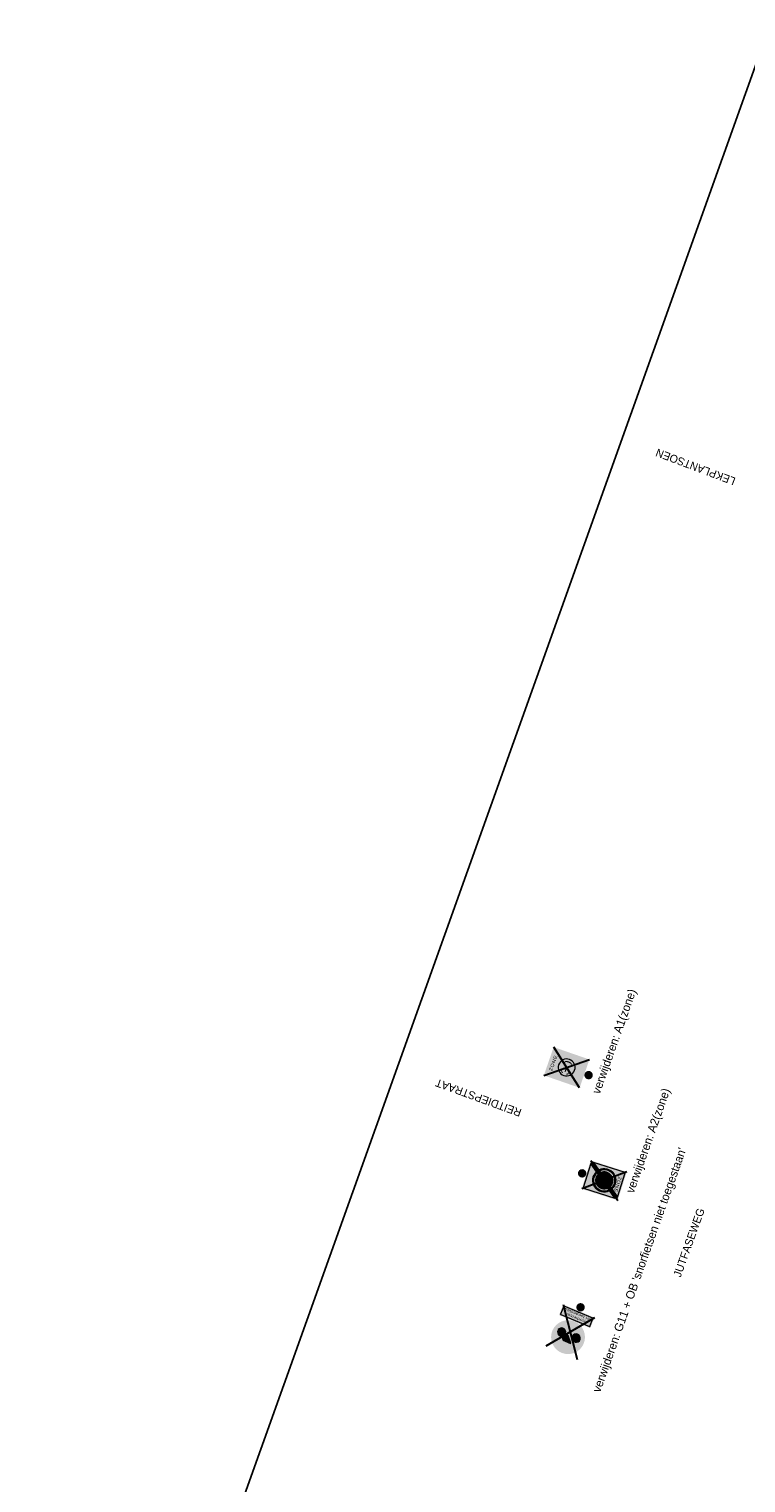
# Model space of a CAD drawing. Header units: metres. Extents: x 136326 to 138181, y 453212 to 454732.
# Tile 8 of 55: x 136390 to 136453, y 453464 to 453592. Entities that reach past the tile are written whole.
import ezdxf
from ezdxf.enums import TextEntityAlignment as Align

# ---------------------------------------------------------------- set-up
doc = ezdxf.new("R2010")
doc.units = ezdxf.units.M
for name, color, linetype in [('-DR-alg-bladkaders viewports', 7, 'Continuous'), ('-DR-alg-txt-straatnaam', 2, 'Continuous'), ('-DR-nw-inr-bebording-txt', 2, 'Continuous')]:
    doc.layers.add(name, color=color, linetype=linetype)
doc.layers.add('mob_bebording', color=7, linetype='Continuous', lineweight=0)
doc.styles.add('Drong', font='txt', dxfattribs={"height": 1.8})
doc.styles.add('eurostile', font='txt')
doc.styles.add('Style-Verkeersborden', font='Verkeersborden.shx')

# ---------------------------------------------------------------- blocks, each defined once
blk = doc.blocks.new('bord_A01-ZB')
at = {"layer": 'mob_bebording', "linetype": 'Continuous', "lineweight": 0}
h = blk.add_hatch(color=254, dxfattribs=at)
h.paths.add_polyline_path([(0.265, 0), (0, 0), (-0.265, 0), (-0.265, 0.67), (0.265, 0.67)])
h.paths.add_polyline_path([(0.24, 0.01), (-0.24, 0.01, -0.414214), (-0.255, 0.025), (-0.255, 0.645, -0.414214), (-0.24, 0.66), (0.24, 0.66, -0.414214), (0.255, 0.645), (0.255, 0.025, -0.414214)], flags=17)
h = blk.add_hatch(color=7, dxfattribs=at)
h.paths.add_polyline_path([(0.255, 0.025), (0.255, 0.645, 0.414214), (0.24, 0.66), (-0.24, 0.66, 0.414214), (-0.255, 0.645), (-0.255, 0.025, 0.414214), (-0.24, 0.01), (0.24, 0.01, 0.414214)])
h.paths.add_polyline_path([(0.24, 0.02), (-0.24, 0.02, -0.414214), (-0.245, 0.025), (-0.245, 0.645, -0.414214), (-0.24, 0.65), (0.24, 0.65, -0.414214), (0.245, 0.645), (0.245, 0.025, -0.414214)])
h = blk.add_hatch(color=254, dxfattribs=at)
h.paths.add_polyline_path([(0.245, 0.025), (0.245, 0.645, 0.414214), (0.24, 0.65), (-0.24, 0.65, 0.414214), (-0.245, 0.645), (-0.245, 0.025, 0.414214), (-0.24, 0.02), (0.24, 0.02, 0.414214)])
edge = h.paths.add_edge_path(flags=17)
edge.add_arc((0, 0.335), 0.204, 0, 360)
h = blk.add_hatch(color=10, dxfattribs=at)
edge = h.paths.add_edge_path()
edge.add_arc((0, 0.335), 0.204, 0, 360)
edge = h.paths.add_edge_path()
edge.add_arc((0, 0.335), 0.197, 0, 360)
h = blk.add_hatch(color=254, dxfattribs=at)
edge = h.paths.add_edge_path()
edge.add_arc((0, 0.335), 0.197, 0, 360)
edge = h.paths.add_edge_path(flags=17)
edge.add_arc((0, 0.335), 0.19, 0, 360)
h = blk.add_hatch(color=10, dxfattribs=at)
edge = h.paths.add_edge_path()
edge.add_arc((0, 0.335), 0.19, 0, 360)
edge = h.paths.add_edge_path()
edge.add_arc((0, 0.335), 0.15, 0, 360)
h = blk.add_hatch(color=254, dxfattribs=at)
edge = h.paths.add_edge_path()
edge.add_arc((0, 0.335), 0.15, 0, 180)
edge.add_arc((0, 0.335), 0.15, 180, 360)
at = {"layer": 'mob_bebording', "color": 254, "linetype": 'Continuous', "lineweight": 0, "flags": 128}
blk.add_lwpolyline([(0.15, 0.335, 1), (-0.15, 0.335, 1)], format="xyb", close=True, dxfattribs=at)
at = {"layer": 'mob_bebording', "color": 7, "linetype": 'Continuous', "lineweight": 0, "style": 'Style-Verkeersborden', "width": 1.190476}
blk.add_text('30', height=0.1428, dxfattribs=at).set_placement((-0.005, 0.335), align=Align.MIDDLE_CENTER)
at = {"layer": 'mob_bebording', "color": 7, "linetype": 'Continuous', "lineweight": 0, "insert": (-0.003, 0.584), "char_height": 0.06, "attachment_point": 5, "line_spacing_factor": 0.6, "style": 'Style-Verkeersborden'}
blk.add_mtext('\\H1x;\\W1.16667;\\T1.112;ZONE', dxfattribs=at)
blk = doc.blocks.new('bord_A02-ZE')
at = {"layer": 'mob_bebording', "linetype": 'Continuous', "lineweight": 0}
h = blk.add_hatch(color=254, dxfattribs=at)
h.paths.add_polyline_path([(-0.265, 0), (-0.265, 0.67), (0.265, 0.67), (0.265, 0), (0, 0)])
h.paths.add_polyline_path([(0.24, 0.01), (-0.24, 0.01, -0.414214), (-0.255, 0.025), (-0.255, 0.645, -0.414214), (-0.24, 0.66), (0.24, 0.66, -0.414214), (0.255, 0.645), (0.255, 0.025, -0.414214)], flags=17)
h = blk.add_hatch(color=7, dxfattribs=at)
h.paths.add_polyline_path([(0.255, 0.025), (0.255, 0.645, 0.414214), (0.24, 0.66), (-0.24, 0.66, 0.414214), (-0.255, 0.645), (-0.255, 0.025, 0.414214), (-0.24, 0.01), (0.24, 0.01, 0.414214)])
h.paths.add_polyline_path([(-0.245, 0.028), (-0.245, 0.044), (-0.137, 0.184), (-0.132, 0.189), (-0.128, 0.194), (-0.103, 0.227), (0.079, 0.462), (0.105, 0.494), (0.109, 0.499), (0.113, 0.505), (0.226, 0.65), (0.238, 0.65), (0.121, 0.499), (0.117, 0.494), (0.113, 0.488), (0.088, 0.456), (-0.096, 0.22), (-0.121, 0.188), (-0.125, 0.182), (-0.129, 0.177)])
h.paths.add_polyline_path([(-0.245, 0.645, -0.414214), (-0.24, 0.65), (0.213, 0.65), (0.104, 0.51), (0.1, 0.505), (0.096, 0.499), (0.071, 0.467), (-0.11, 0.234), (-0.136, 0.201), (-0.14, 0.196), (-0.144, 0.19), (-0.245, 0.06)])
h.paths.add_polyline_path([(-0.238, 0.02), (-0.121, 0.171), (-0.117, 0.176), (-0.113, 0.182), (-0.088, 0.214), (0.096, 0.45), (0.121, 0.482), (0.125, 0.488), (0.129, 0.493), (0.245, 0.642), (0.245, 0.626), (0.137, 0.486), (0.132, 0.481), (0.128, 0.476), (0.103, 0.443), (-0.079, 0.208), (-0.105, 0.176), (-0.109, 0.171), (-0.113, 0.165), (-0.226, 0.02)])
h.paths.add_polyline_path([(0.245, 0.025, -0.414214), (0.24, 0.02), (-0.213, 0.02), (-0.104, 0.16), (-0.1, 0.165), (-0.096, 0.171), (-0.071, 0.203), (0.11, 0.436), (0.136, 0.469), (0.14, 0.474), (0.144, 0.48), (0.245, 0.61)])
h = blk.add_hatch(color=254, dxfattribs=at)
edge = h.paths.add_edge_path()
edge.add_arc((-0.24, 0.645), 0.005, 90, 180)
edge.add_line((-0.245, 0.645), (-0.245, 0.06))
edge.add_line((-0.245, 0.06), (-0.144, 0.19))
edge.add_arc((0, 0.335), 0.204, 59.2013, 225.1229, ccw=False)
edge.add_line((0.104, 0.51), (0.213, 0.65))
edge.add_line((0.213, 0.65), (-0.24, 0.65))
at = {"layer": 'mob_bebording', "linetype": 'Continuous', "lineweight": 0, "extrusion": (0, 0, -1)}
h = blk.add_hatch(color=252, dxfattribs=at)
edge = h.paths.add_edge_path()
edge.add_ellipse((0, 0.335), major_axis=(-0.197, 0), ratio=1, start_angle=135.1212, end_angle=300.5546)
edge.add_line((-0.1, 0.505), (-0.104, 0.51))
edge.add_ellipse((0, 0.335), major_axis=(-0.204, 0), ratio=1, start_angle=134.8771, end_angle=300.7987, ccw=False)
edge.add_line((0.144, 0.19), (0.14, 0.196))
h = blk.add_hatch(color=254, dxfattribs=at)
edge = h.paths.add_edge_path()
edge.add_ellipse((0, 0.335), major_axis=(-0.19, 0), ratio=1, start_angle=135.3828, end_angle=300.293)
edge.add_line((-0.096, 0.499), (-0.1, 0.505))
edge.add_ellipse((0, 0.335), major_axis=(-0.197, 0), ratio=1, start_angle=135.1212, end_angle=300.5546, ccw=False)
edge.add_line((0.14, 0.196), (0.136, 0.201))
at = {"layer": 'mob_bebording', "linetype": 'Continuous', "lineweight": 0}
h = blk.add_hatch(color=254, dxfattribs=at)
edge = h.paths.add_edge_path()
edge.add_arc((0.24, 0.025), 0.005, 270, 360)
edge.add_line((0.245, 0.025), (0.245, 0.61))
edge.add_line((0.245, 0.61), (0.144, 0.48))
edge.add_arc((0, 0.335), 0.204, -120.7987, 45.1229, ccw=False)
edge.add_line((-0.104, 0.16), (-0.213, 0.02))
edge.add_line((-0.213, 0.02), (0.24, 0.02))
at = {"layer": 'mob_bebording', "linetype": 'Continuous', "lineweight": 0, "extrusion": (0, 0, -1)}
h = blk.add_hatch(color=252, dxfattribs=at)
edge = h.paths.add_edge_path()
edge.add_ellipse((0, 0.335), major_axis=(-0.15, 0), ratio=1, start_angle=137.4579, end_angle=298.2179)
edge.add_line((-0.071, 0.467), (-0.096, 0.499))
edge.add_ellipse((0, 0.335), major_axis=(-0.19, 0), ratio=1, start_angle=135.3828, end_angle=300.293, ccw=False)
edge.add_line((0.136, 0.201), (0.11, 0.234))
h = blk.add_hatch(color=254, dxfattribs=at)
edge = h.paths.add_edge_path()
edge.add_ellipse((0, 0.335), major_axis=(-0.204, 0), ratio=1, start_angle=303.6212, end_angle=306.4335)
edge.add_line((-0.121, 0.499), (-0.238, 0.65))
edge.add_line((-0.238, 0.65), (-0.226, 0.65))
edge.add_line((-0.226, 0.65), (-0.113, 0.505))
h = blk.add_hatch(color=254, dxfattribs=at)
edge = h.paths.add_edge_path()
edge.add_ellipse((0, 0.335), major_axis=(-0.204, 0), ratio=1, start_angle=309.2424, end_angle=312.0546)
edge.add_line((-0.137, 0.486), (-0.245, 0.626))
edge.add_line((-0.245, 0.626), (-0.245, 0.642))
edge.add_line((-0.245, 0.642), (-0.129, 0.493))
at = {"layer": 'mob_bebording', "linetype": 'Continuous', "lineweight": 0}
h = blk.add_hatch(color=254, dxfattribs=at)
edge = h.paths.add_edge_path()
edge.add_arc((0, 0.335), 0.15, 61.7821, 222.5421)
edge.add_line((-0.11, 0.234), (0.071, 0.467))
h = blk.add_hatch(color=252, dxfattribs=at)
edge = h.paths.add_edge_path()
edge.add_arc((0, 0.335), 0.204, 239.2013, 405.1229)
edge.add_line((0.144, 0.48), (0.14, 0.474))
edge.add_arc((0, 0.335), 0.197, -120.5546, 44.8788, ccw=False)
edge.add_line((-0.1, 0.165), (-0.104, 0.16))
h = blk.add_hatch(color=254, dxfattribs=at)
edge = h.paths.add_edge_path()
edge.add_arc((0, 0.335), 0.15, 226.4075, 230.2468)
edge.add_line((-0.096, 0.22), (0.088, 0.456))
edge.add_arc((0, 0.335), 0.15, 54.0774, 57.9167)
edge.add_line((0.079, 0.462), (-0.103, 0.227))
h = blk.add_hatch(color=254, dxfattribs=at)
edge = h.paths.add_edge_path()
edge.add_arc((0, 0.335), 0.197, 239.4454, 404.8788)
edge.add_line((0.14, 0.474), (0.136, 0.469))
edge.add_arc((0, 0.335), 0.19, -120.293, 44.6172, ccw=False)
edge.add_line((-0.096, 0.171), (-0.1, 0.165))
h = blk.add_hatch(color=252, dxfattribs=at)
edge = h.paths.add_edge_path()
edge.add_arc((0, 0.335), 0.19, 239.707, 404.6172)
edge.add_line((0.136, 0.469), (0.11, 0.436))
edge.add_arc((0, 0.335), 0.15, -118.2179, 42.5421, ccw=False)
edge.add_line((-0.071, 0.203), (-0.096, 0.171))
h = blk.add_hatch(color=254, dxfattribs=at)
edge = h.paths.add_edge_path()
edge.add_arc((0, 0.335), 0.15, 46.4075, 50.2468)
edge.add_line((0.096, 0.45), (-0.088, 0.214))
edge.add_arc((0, 0.335), 0.15, 234.0774, 237.9167)
edge.add_line((-0.079, 0.208), (0.103, 0.443))
h = blk.add_hatch(color=254, dxfattribs=at)
edge = h.paths.add_edge_path()
edge.add_arc((0, 0.335), 0.15, 241.7821, 402.5421)
edge.add_line((0.11, 0.436), (-0.071, 0.203))
at = {"layer": 'mob_bebording', "linetype": 'Continuous', "lineweight": 0, "extrusion": (0, 0, -1)}
h = blk.add_hatch(color=252, dxfattribs=at)
edge = h.paths.add_edge_path()
edge.add_ellipse((0, 0.335), major_axis=(-0.15, 0), ratio=1, start_angle=302.0833, end_angle=305.9226)
edge.add_line((-0.088, 0.456), (-0.113, 0.488))
edge.add_ellipse((0, 0.335), major_axis=(-0.19, 0), ratio=1, start_angle=303.3194, end_angle=306.3331, ccw=False)
edge.add_line((-0.105, 0.494), (-0.079, 0.462))
at = {"layer": 'mob_bebording', "linetype": 'Continuous', "lineweight": 0}
h = blk.add_hatch(color=252, dxfattribs=at)
edge = h.paths.add_edge_path()
edge.add_arc((0, 0.335), 0.19, 47.6436, 50.6573)
edge.add_line((0.121, 0.482), (0.096, 0.45))
edge.add_arc((0, 0.335), 0.15, 46.4075, 50.2468, ccw=False)
edge.add_line((0.103, 0.443), (0.128, 0.476))
at = {"layer": 'mob_bebording', "linetype": 'Continuous', "lineweight": 0, "extrusion": (0, 0, -1)}
h = blk.add_hatch(color=254, dxfattribs=at)
edge = h.paths.add_edge_path()
edge.add_ellipse((0, 0.335), major_axis=(-0.19, 0), ratio=1, start_angle=303.3194, end_angle=306.3331)
edge.add_line((-0.113, 0.488), (-0.117, 0.494))
edge.add_ellipse((0, 0.335), major_axis=(-0.197, 0), ratio=1, start_angle=303.4755, end_angle=306.385, ccw=False)
edge.add_line((-0.109, 0.499), (-0.105, 0.494))
h = blk.add_hatch(color=252, dxfattribs=at)
edge = h.paths.add_edge_path()
edge.add_ellipse((0, 0.335), major_axis=(-0.197, 0), ratio=1, start_angle=303.4755, end_angle=306.385)
edge.add_line((-0.117, 0.494), (-0.121, 0.499))
edge.add_ellipse((0, 0.335), major_axis=(-0.204, 0), ratio=1, start_angle=303.6212, end_angle=306.4335, ccw=False)
edge.add_line((-0.113, 0.505), (-0.109, 0.499))
at = {"layer": 'mob_bebording', "linetype": 'Continuous', "lineweight": 0}
h = blk.add_hatch(color=254, dxfattribs=at)
edge = h.paths.add_edge_path()
edge.add_arc((0, 0.335), 0.197, 47.7997, 50.7092)
edge.add_line((0.125, 0.488), (0.121, 0.482))
edge.add_arc((0, 0.335), 0.19, 47.6436, 50.6573, ccw=False)
edge.add_line((0.128, 0.476), (0.132, 0.481))
h = blk.add_hatch(color=252, dxfattribs=at)
edge = h.paths.add_edge_path()
edge.add_arc((0, 0.335), 0.204, 47.9454, 50.7576)
edge.add_line((0.129, 0.493), (0.125, 0.488))
edge.add_arc((0, 0.335), 0.197, 47.7997, 50.7092, ccw=False)
edge.add_line((0.132, 0.481), (0.137, 0.486))
at = {"layer": 'mob_bebording', "linetype": 'Continuous', "lineweight": 0, "extrusion": (0, 0, -1)}
h = blk.add_hatch(color=254, dxfattribs=at)
edge = h.paths.add_edge_path()
edge.add_ellipse((0, 0.335), major_axis=(-0.204, 0), ratio=1, start_angle=129.2424, end_angle=132.0546)
edge.add_line((0.137, 0.184), (0.245, 0.044))
edge.add_line((0.245, 0.044), (0.245, 0.028))
edge.add_line((0.245, 0.028), (0.129, 0.177))
h = blk.add_hatch(color=254, dxfattribs=at)
edge = h.paths.add_edge_path()
edge.add_ellipse((0, 0.335), major_axis=(-0.204, 0), ratio=1, start_angle=123.6212, end_angle=126.4335)
edge.add_line((0.121, 0.171), (0.238, 0.02))
edge.add_line((0.238, 0.02), (0.226, 0.02))
edge.add_line((0.226, 0.02), (0.113, 0.165))
at = {"layer": 'mob_bebording', "linetype": 'Continuous', "lineweight": 0}
h = blk.add_hatch(color=252, dxfattribs=at)
edge = h.paths.add_edge_path()
edge.add_arc((0, 0.335), 0.204, 227.9454, 230.7576)
edge.add_line((-0.129, 0.177), (-0.125, 0.182))
edge.add_arc((0, 0.335), 0.197, 227.7997, 230.7092, ccw=False)
edge.add_line((-0.132, 0.189), (-0.137, 0.184))
h = blk.add_hatch(color=254, dxfattribs=at)
edge = h.paths.add_edge_path()
edge.add_arc((0, 0.335), 0.197, 227.7997, 230.7092)
edge.add_line((-0.125, 0.182), (-0.121, 0.188))
edge.add_arc((0, 0.335), 0.19, 227.6436, 230.6573, ccw=False)
edge.add_line((-0.128, 0.194), (-0.132, 0.189))
h = blk.add_hatch(color=252, dxfattribs=at)
edge = h.paths.add_edge_path()
edge.add_arc((0, 0.335), 0.19, 227.6436, 230.6573)
edge.add_line((-0.121, 0.188), (-0.096, 0.22))
edge.add_arc((0, 0.335), 0.15, 226.4075, 230.2468, ccw=False)
edge.add_line((-0.103, 0.227), (-0.128, 0.194))
at = {"layer": 'mob_bebording', "linetype": 'Continuous', "lineweight": 0, "extrusion": (0, 0, -1)}
h = blk.add_hatch(color=252, dxfattribs=at)
edge = h.paths.add_edge_path()
edge.add_ellipse((0, 0.335), major_axis=(-0.197, 0), ratio=1, start_angle=123.4755, end_angle=126.385)
edge.add_line((0.117, 0.176), (0.121, 0.171))
edge.add_ellipse((0, 0.335), major_axis=(-0.204, 0), ratio=1, start_angle=123.6212, end_angle=126.4335, ccw=False)
edge.add_line((0.113, 0.165), (0.109, 0.171))
h = blk.add_hatch(color=254, dxfattribs=at)
edge = h.paths.add_edge_path()
edge.add_ellipse((0, 0.335), major_axis=(-0.19, 0), ratio=1, start_angle=123.3194, end_angle=126.3331)
edge.add_line((0.113, 0.182), (0.117, 0.176))
edge.add_ellipse((0, 0.335), major_axis=(-0.197, 0), ratio=1, start_angle=123.4755, end_angle=126.385, ccw=False)
edge.add_line((0.109, 0.171), (0.105, 0.176))
h = blk.add_hatch(color=252, dxfattribs=at)
edge = h.paths.add_edge_path()
edge.add_ellipse((0, 0.335), major_axis=(-0.15, 0), ratio=1, start_angle=122.0833, end_angle=125.9226)
edge.add_line((0.088, 0.214), (0.113, 0.182))
edge.add_ellipse((0, 0.335), major_axis=(-0.19, 0), ratio=1, start_angle=123.3194, end_angle=126.3331, ccw=False)
edge.add_line((0.105, 0.176), (0.079, 0.208))
at = {"layer": 'mob_bebording', "color": 254, "linetype": 'Continuous', "lineweight": 0, "flags": 128}
for points in [[(-0.24, 0.65, 0.414214), (-0.245, 0.645), (-0.245, 0.06), (-0.144, 0.19, -0.884115), (0.104, 0.51), (0.213, 0.65)], [(0.24, 0.02, 0.414214), (0.245, 0.025), (0.245, 0.61), (0.144, 0.48, -0.884115), (-0.104, 0.16), (-0.213, 0.02)], [(-0.136, 0.201, -0.876284), (0.096, 0.499), (0.1, 0.505, 0.880328), (-0.14, 0.196)], [(0.113, 0.505, -0.012272), (0.121, 0.499), (0.238, 0.65), (0.226, 0.65)], [(0.129, 0.493, -0.012272), (0.137, 0.486), (0.245, 0.626), (0.245, 0.642)], [(0.071, 0.467, 0.844767), (-0.11, 0.234)], [(-0.103, 0.227, 0.016753), (-0.096, 0.22), (0.088, 0.456, 0.016753), (0.079, 0.462)], [(-0.1, 0.165, 0.880328), (0.14, 0.474), (0.136, 0.469, -0.876284), (-0.096, 0.171)], [(0.103, 0.443, 0.016753), (0.096, 0.45), (-0.088, 0.214, 0.016753), (-0.079, 0.208)], [(-0.071, 0.203, 0.844767), (0.11, 0.436)], [(0.105, 0.494, -0.013151), (0.113, 0.488), (0.117, 0.494, 0.012696), (0.109, 0.499)], [(0.132, 0.481, 0.012696), (0.125, 0.488), (0.121, 0.482, -0.013151), (0.128, 0.476)], [(-0.129, 0.177, -0.012272), (-0.137, 0.184), (-0.245, 0.044), (-0.245, 0.028)], [(-0.113, 0.165, -0.012272), (-0.121, 0.171), (-0.238, 0.02), (-0.226, 0.02)], [(-0.132, 0.189, 0.012696), (-0.125, 0.182), (-0.121, 0.188, -0.013151), (-0.128, 0.194)], [(-0.105, 0.176, -0.013151), (-0.113, 0.182), (-0.117, 0.176, 0.012696), (-0.109, 0.171)]]:
    blk.add_lwpolyline(points, format="xyb", close=True, dxfattribs=at)
at = {"layer": 'mob_bebording', "color": 252, "linetype": 'Continuous', "lineweight": 0, "flags": 128}
for points in [[(-0.14, 0.196, -0.880328), (0.1, 0.505), (0.104, 0.51, 0.884115), (-0.144, 0.19)], [(-0.11, 0.234, -0.844767), (0.071, 0.467), (0.096, 0.499, 0.876284), (-0.136, 0.201)], [(-0.104, 0.16, 0.884115), (0.144, 0.48), (0.14, 0.474, -0.880328), (-0.1, 0.165)], [(-0.096, 0.171, 0.876284), (0.136, 0.469), (0.11, 0.436, -0.844767), (-0.071, 0.203)], [(0.079, 0.462, -0.016753), (0.088, 0.456), (0.113, 0.488, 0.013151), (0.105, 0.494)], [(0.128, 0.476, 0.013151), (0.121, 0.482), (0.096, 0.45, -0.016753), (0.103, 0.443)], [(0.109, 0.499, -0.012696), (0.117, 0.494), (0.121, 0.499, 0.012272), (0.113, 0.505)], [(0.137, 0.486, 0.012272), (0.129, 0.493), (0.125, 0.488, -0.012696), (0.132, 0.481)], [(-0.137, 0.184, 0.012272), (-0.129, 0.177), (-0.125, 0.182, -0.012696), (-0.132, 0.189)], [(-0.128, 0.194, 0.013151), (-0.121, 0.188), (-0.096, 0.22, -0.016753), (-0.103, 0.227)], [(-0.109, 0.171, -0.012696), (-0.117, 0.176), (-0.121, 0.171, 0.012272), (-0.113, 0.165)], [(-0.079, 0.208, -0.016753), (-0.088, 0.214), (-0.113, 0.182, 0.013151), (-0.105, 0.176)]]:
    blk.add_lwpolyline(points, format="xyb", close=True, dxfattribs=at)
at = {"layer": 'mob_bebording', "color": 252, "linetype": 'Continuous', "lineweight": 0, "style": 'Style-Verkeersborden', "width": 1.190476}
blk.add_text('30', height=0.1428, dxfattribs=at).set_placement((-0.005, 0.335), align=Align.MIDDLE_CENTER)
at = {"layer": 'mob_bebording', "color": 7, "linetype": 'Continuous', "lineweight": 0, "insert": (-0.003, 0.585), "char_height": 0.06, "attachment_point": 5, "line_spacing_factor": 0.6, "style": 'Style-Verkeersborden'}
blk.add_mtext('\\H1x;\\W1.16667;\\T1.112;ZONE', dxfattribs=at)
blk = doc.blocks.new('bord_G11')
at = {"layer": 'mob_bebording', "linetype": 'Continuous', "lineweight": 0}
h = blk.add_hatch(color=170, dxfattribs=at)
edge = h.paths.add_edge_path()
edge.add_arc((0, 0.3), 0.3, 0, 360)
edge = h.paths.add_edge_path(flags=17)
edge.add_arc((0, 0.3), 0.29, 0, 360)
h = blk.add_hatch(color=254, dxfattribs=at)
edge = h.paths.add_edge_path()
edge.add_arc((0, 0.3), 0.29, 0, 360)
edge = h.paths.add_edge_path()
edge.add_arc((0, 0.3), 0.28, 0, 360)
h = blk.add_hatch(color=170, dxfattribs=at)
edge = h.paths.add_edge_path()
edge.add_arc((0, 0.3), 0.28, 0, 360)
h.paths.add_polyline_path([(0.107, 0.342, -3.032803), (0.052, 0.253), (0.01, 0.253), (-0.091, 0.366), (-0.101, 0.34, -0.799174), (-0.138, 0.172), (-0.138, 0.172, -1.149504), (-0.114, 0.345), (-0.082, 0.43, -0.311966), (-0.062, 0.444), (-0.033, 0.444), (-0.033, 0.429), (-0.062, 0.429, 0.311966), (-0.069, 0.424), (-0.078, 0.4), (0.069, 0.4), (0.075, 0.414), (0.047, 0.414, -1), (0.047, 0.429), (0.113, 0.429), (0.113, 0.414), (0.091, 0.414), (0.081, 0.393)], flags=17)
h = blk.add_hatch(color=254, dxfattribs=at)
h.paths.add_polyline_path([(0.047, 0.429, 1), (0.047, 0.414), (0.075, 0.414), (0.069, 0.4), (-0.078, 0.4), (-0.069, 0.424, -0.311966), (-0.062, 0.429), (-0.033, 0.429), (-0.033, 0.444), (-0.062, 0.444, 0.311966), (-0.082, 0.43), (-0.114, 0.345, 1.149504), (-0.138, 0.172), (-0.138, 0.172, 0.799174), (-0.101, 0.34), (-0.091, 0.366), (0.01, 0.253), (0.052, 0.253, 3.032803), (0.107, 0.342), (0.081, 0.393), (0.091, 0.414), (0.113, 0.414), (0.113, 0.429)])
h.paths.add_polyline_path([(0.066, 0.268, -0.230669), (0.1, 0.322), (0.127, 0.268)])
h.paths.add_polyline_path([(-0.132, 0.258), (-0.106, 0.326, -19.949874), (-0.12, 0.331), (-0.145, 0.263, 1)])
h.paths.add_polyline_path([(0.094, 0.336, 0.2395), (0.052, 0.268), (0.025, 0.268), (0.074, 0.375)])
h.paths.add_polyline_path([(0.146, 0.264), (0.113, 0.329, -2.949571), (0.066, 0.253), (0.139, 0.253, 0.557537)])
h.paths.add_polyline_path([(0.011, 0.274), (-0.085, 0.381), (-0.084, 0.385), (0.062, 0.385)])
at = {"layer": 'mob_bebording', "linetype": 'Continuous', "lineweight": 0, "extrusion": (0, 0, -1)}
h = blk.add_hatch(color=170, dxfattribs=at)
edge = h.paths.add_edge_path()
edge.add_line((0.106, 0.326), (0.132, 0.258))
edge.add_ellipse((0.138, 0.261), major_axis=(-0.00733, 0), ratio=1, start_angle=20.6955, end_angle=200.6955)
edge.add_line((0.145, 0.263), (0.12, 0.331))
edge.add_ellipse((0.138, 0.261), major_axis=(-0.0733, 0), ratio=1, start_angle=-63.5654, end_angle=284.9563, ccw=False)
at = {"layer": 'mob_bebording', "linetype": 'Continuous', "lineweight": 0}
blk.add_hatch(color=170, dxfattribs=at).paths.add_polyline_path([(0.062, 0.385), (-0.084, 0.385), (-0.085, 0.381), (0.011, 0.274)])
at = {"layer": 'mob_bebording', "linetype": 'Continuous', "lineweight": 0, "extrusion": (0, 0, -1)}
h = blk.add_hatch(color=170, dxfattribs=at)
edge = h.paths.add_edge_path()
edge.add_ellipse((-0.139, 0.261), major_axis=(-0.088, 0), ratio=1, start_angle=184.7802, end_angle=238.6548)
edge.add_line((-0.094, 0.336), (-0.074, 0.375))
edge.add_line((-0.074, 0.375), (-0.025, 0.268))
edge.add_line((-0.025, 0.268), (-0.052, 0.268))
h = blk.add_hatch(color=170, dxfattribs=at)
edge = h.paths.add_edge_path()
edge.add_ellipse((-0.139, 0.26), major_axis=(-0.00733, 0), ratio=1, start_angle=-26.5651, end_angle=90)
edge.add_line((-0.139, 0.253), (-0.066, 0.253))
edge.add_ellipse((-0.139, 0.26), major_axis=(-0.0733, 0), ratio=1, start_angle=-110.8259, end_angle=174.2608, ccw=False)
edge.add_line((-0.113, 0.329), (-0.146, 0.264))
at = {"layer": 'mob_bebording', "linetype": 'Continuous', "lineweight": 0}
h = blk.add_hatch(color=170, dxfattribs=at)
edge = h.paths.add_edge_path()
edge.add_arc((0.139, 0.26), 0.0733, 122.3042, 174.2608)
edge.add_line((0.066, 0.268), (0.127, 0.268))
edge.add_line((0.127, 0.268), (0.1, 0.322))
at = {"layer": 'mob_bebording', "color": 5, "linetype": 'Continuous', "lineweight": 0, "flags": 128}
for points in [[(-0.106, 0.326), (-0.132, 0.258, -1), (-0.145, 0.263), (-0.12, 0.331, 19.949874)], [(0.052, 0.268, -0.2395), (0.094, 0.336), (0.074, 0.375), (0.025, 0.268)], [(0.146, 0.264, -0.557537), (0.139, 0.253), (0.066, 0.253, 2.949571), (0.113, 0.329)], [(0.1, 0.322, 0.230669), (0.066, 0.268), (0.127, 0.268)]]:
    blk.add_lwpolyline(points, format="xyb", close=True, dxfattribs=at)
blk.add_lwpolyline([(0.062, 0.385), (-0.084, 0.385), (-0.085, 0.381), (0.011, 0.274)], close=True, dxfattribs=at)
blk = doc.blocks.new('bord_OB-L-WK-2R_3')
at = {"layer": 'mob_bebording', "linetype": 'Continuous', "lineweight": 0}
h = blk.add_hatch(color=254, dxfattribs=at)
h.paths.add_polyline_path([(0.3, -0.2), (-0.3, -0.2), (-0.3, 0), (0, 0), (0.3, 0)])
h.paths.add_polyline_path([(-0.29, -0.175), (-0.29, -0.025, -0.414214), (-0.275, -0.01), (0.275, -0.01, -0.414214), (0.29, -0.025), (0.29, -0.175, -0.414214), (0.275, -0.19), (-0.275, -0.19, -0.414214)], flags=17)
h = blk.add_hatch(color=7, dxfattribs=at)
h.paths.add_polyline_path([(-0.275, -0.19), (0.275, -0.19, 0.414214), (0.29, -0.175), (0.29, -0.025, 0.414214), (0.275, -0.01), (-0.275, -0.01, 0.414214), (-0.29, -0.025), (-0.29, -0.175, 0.414214)])
h.paths.add_polyline_path([(-0.28, -0.025, -0.414214), (-0.275, -0.02), (0.275, -0.02, -0.414214), (0.28, -0.025), (0.28, -0.175, -0.414214), (0.275, -0.18), (-0.275, -0.18, -0.414214), (-0.28, -0.175)])
h = blk.add_hatch(color=254, dxfattribs=at)
edge = h.paths.add_edge_path()
edge.add_line((-0.275, -0.18), (0.275, -0.18))
edge.add_arc((0.275, -0.175), 0.005, 270, 360)
edge.add_line((0.28, -0.175), (0.28, -0.025))
edge.add_arc((0.275, -0.025), 0.005, 0, 90)
edge.add_line((0.275, -0.02), (-0.275, -0.02))
edge.add_arc((-0.275, -0.025), 0.005, 90, 180)
edge.add_line((-0.28, -0.025), (-0.28, -0.175))
edge.add_arc((-0.275, -0.175), 0.005, 180, 270)
at = {"layer": 'mob_bebording', "color": 254, "linetype": 'Continuous', "lineweight": 0, "flags": 128}
blk.add_lwpolyline([(-0.275, -0.18), (0.275, -0.18, 0.414214), (0.28, -0.175), (0.28, -0.025, 0.414214), (0.275, -0.02), (-0.275, -0.02, 0.414214), (-0.28, -0.025), (-0.28, -0.175, 0.414214)], format="xyb", close=True, dxfattribs=at)
at = {"layer": 'mob_bebording', "color": 7, "linetype": 'Continuous', "lineweight": 0, "insert": (0, -0.108), "char_height": 0.05, "attachment_point": 5, "line_spacing_factor": 0.84, "style": 'Style-Verkeersborden'}
blk.add_mtext('\\H1x;\\W1.2;\\T1.075;snorfietsen\\Pniet toegestaan', dxfattribs=at)

msp = doc.modelspace()

# ---------------------------------------------------------------- hatches: boundary and pattern name
at = {"layer": 'mob_bebording', "linetype": 'Continuous', "lineweight": 0}
h = msp.add_hatch(color=251, dxfattribs=at)
edge = h.paths.add_edge_path(flags=0)
edge.add_arc((136439.48, 453499.77), 0.375, 0, 360)
h = msp.add_hatch(color=251, dxfattribs=at)
edge = h.paths.add_edge_path(flags=0)
edge.add_arc((136438.91, 453491.07), 0.375, 0, 360)
h = msp.add_hatch(color=251, dxfattribs=at)
edge = h.paths.add_edge_path(flags=0)
edge.add_arc((136438.77, 453479.21), 0.375, 0, 360)

# ---------------------------------------------------------------- linework, layer by layer
at = {"layer": '-DR-alg-bladkaders viewports'}
msp.add_lwpolyline([(136504.07, 453575.01), (136438.63, 453391.87), (136389.95, 453409.26), (136455.4, 453592.4)], close=True, dxfattribs=at)
at = {"layer": 'mob_bebording', "color": 10, "lineweight": 30}
for p, q in [((136438.69, 453498.64), (136436.39, 453502.25)), ((136435.52, 453499.74), (136439.56, 453501.15)), ((136439.68, 453492.22), (136442.06, 453488.68)), ((136442.87, 453491.2), (136438.87, 453489.7)), ((136437.24, 453479.45), (136438.46, 453474.6)), ((136440.01, 453478.29), (136435.69, 453475.76))]:
    msp.add_line(p, q, dxfattribs=at)

# ---------------------------------------------------------------- block references
at = {"layer": 'mob_bebording', "color": 254, "linetype": 'Continuous', "lineweight": 0}
for name, p, xscale, yscale, zscale, rotation in [('bord_A01-ZB', (136439.12, 453499.9), 5.000000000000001, 5.000000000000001, 5.000000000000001, 70.86655446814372), ('bord_A02-ZE', (136439.27, 453490.96), 4.999999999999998, 4.999999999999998, 4.999999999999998, 252.2755142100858), ('bord_OB-L-WK-2R_3', (136438.24, 453477.95), 4.999999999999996, 4.999999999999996, 4.999999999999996, 157.281050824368)]:
    msp.add_blockref(name, p, dxfattribs=dict(at, xscale=xscale, yscale=yscale, zscale=zscale, rotation=rotation))
at = {"layer": 'mob_bebording', "color": 5, "linetype": 'Continuous', "lineweight": 0, "xscale": 4.999999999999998, "yscale": 4.999999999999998, "zscale": 4.999999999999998, "rotation": 157.2812929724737}
msp.add_blockref('bord_G11', (136438.24, 453477.95), dxfattribs=at)

# ---------------------------------------------------------------- texts
at = {"layer": '-DR-alg-txt-straatnaam', "style": 'Drong'}
for s, rotation, p in [('LEKPLANTSOEN', 159.3281, (136452.55, 453552.64, 2.05)), ('JUTFASEWEG', 70.3356, (136447.62, 453481.81))]:
    msp.add_text(s, height=0.7, rotation=rotation, dxfattribs=at).set_placement(p)
msp.add_text('REITDIEPSTRAAT', height=0.7, rotation=159.9776, dxfattribs=at).set_placement((136429.73, 453497.77, 2.14), align=Align.MIDDLE_CENTER)
at = {"layer": '-DR-nw-inr-bebording-txt', "style": 'eurostile'}
for s, p in [('verwijderen: A1(zone)', (136440.46, 453498.04)), ('verwijderen: A2(zone)', (136443.46, 453489.25)), ("verwijderen: G11 + OB 'snorfietsen niet toegestaan'", (136440.5, 453471.61))]:
    msp.add_text(s, height=0.75, rotation=70.5, dxfattribs=at).set_placement(p)

doc.saveas('drawing.dxf')
